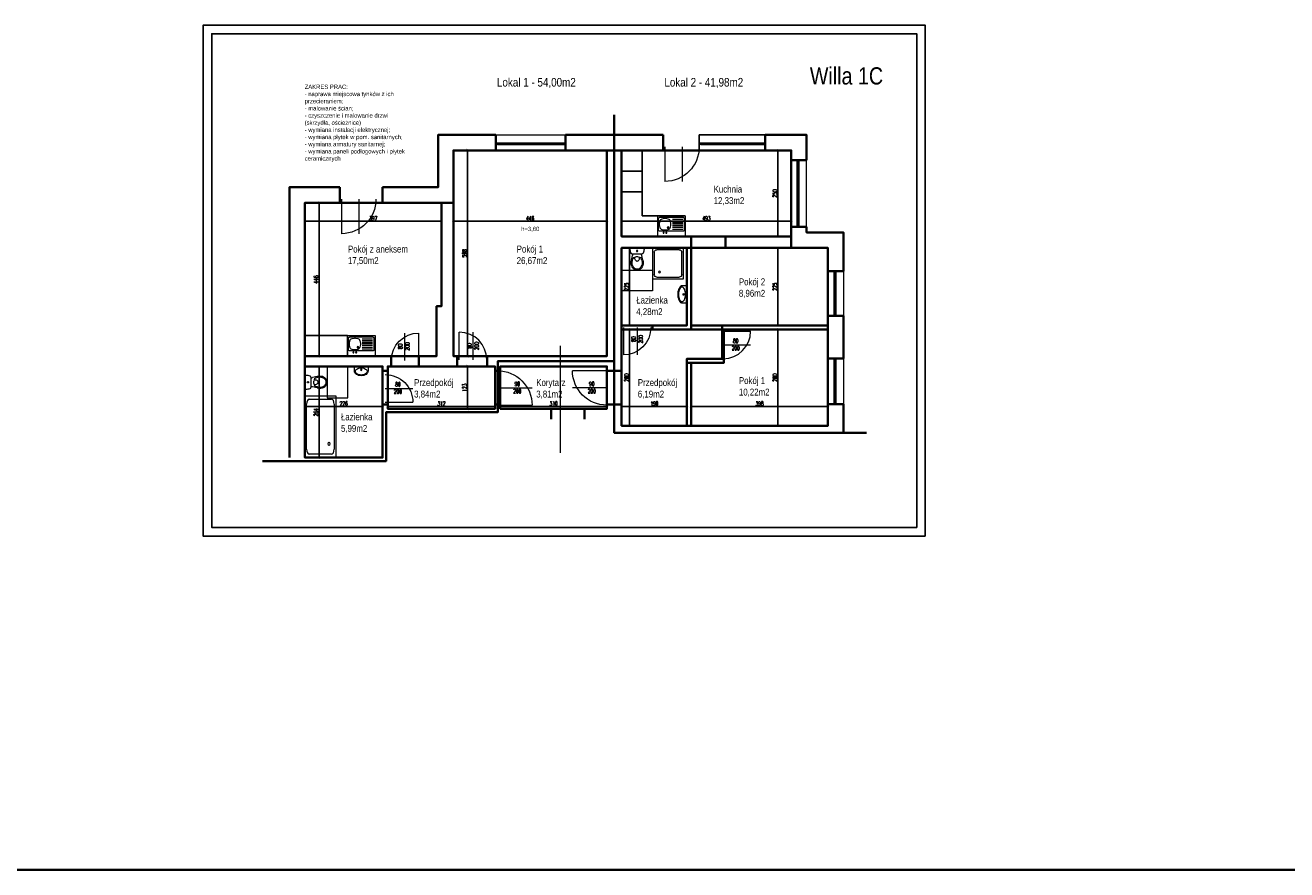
# Model space of a CAD drawing. Extents: x 33706 to 249013, y -74890 to 17912.
# Tile 9 of 175: x 58553 to 62221, y -15680 to -13225. Entities that reach past the tile are written whole.
import ezdxf
from ezdxf.lldxf.tags import DXFTag

# ---------------------------------------------------------------- set-up
doc = ezdxf.new("R2010")
doc.units = 0
doc.header["$MEASUREMENT"] = 0
for name, color, linetype, lineweight in [('_konstrukcja', 96, 'Continuous', 20), ('_stolarka', 1, 'Continuous', 13), ('A-ARM', 1, 'Continuous', 15), ('RAMKA', 13, 'Continuous', 25), ('wymiar', 3, 'Continuous', 13), ('ściany', 1, 'Continuous', 30)]:
    doc.layers.add(name, color=color, linetype=linetype, lineweight=lineweight)
doc.styles.add('Arial narrow', font='ARIALN.TTF')
doc.styles.add('SIMPLEX', font='SIMPLEX.shx', dxfattribs={"width": 0.6})
doc.styles.get("Standard").update_dxf_attribs({"font": 'ARIALN.TTF'})
tags = doc.linetypes.add('HIDDEN', pattern=[0.375, 0.25, -0.125]).pattern_tags.tags
tags[6:7] = [DXFTag(74, 4), DXFTag(75, 0), DXFTag(340, '0'), DXFTag(46, 1.0), DXFTag(50, 0.0), DXFTag(44, 0.0), DXFTag(45, 0.0)]
tags[4:5] = [DXFTag(74, 4), DXFTag(75, 0), DXFTag(340, '0'), DXFTag(46, 1.0), DXFTag(50, 0.0), DXFTag(44, 0.0), DXFTag(45, 0.0)]
doc.dimstyles.new('1-50 cm', dxfattribs={"dimscale": 0.5, "dimtxt": 25, "dimasz": 10, "dimexe": 10, "dimexo": 25, "dimgap": 5, "dimtad": 1, "dimdec": 0, "dimdsep": 46, "dimtxsty": 'SIMPLEX', "dimblk": 'OBLIQUE', "dimcen": 0, "dimadec": 1, "dimazin": 0, "dimtfac": 0.028571, "dimtdec": 1, "dimtix": 1, "dimtmove": 1, "dimatfit": 2, "dimldrblk": 'DOT', "dimfxl": 30, "dimfxlon": 1, "dimtolj": 1, "dimlwe": -1, "dimarcsym": 0})

# ---------------------------------------------------------------- blocks, each defined once
blk = doc.blocks.new('_arm_brodzik prost 90')
at = {"layer": 'A-ARM', "color": 0}
for p, q in [((0, 90), (90, 90)), ((0, 0), (0, 90)), ((5, 12.5), (5, 77.5)), ((12.5, 85), (77.5, 85)), ((85, 77.5), (85, 12.5)), ((90, 90), (90, 0)), ((90, 0), (0, 0)), ((77.5, 5), (12.5, 5))]:
    blk.add_line(p, q, dxfattribs=at)
blk.add_circle((20, 20), 2.5, dxfattribs=at)
for centre, start, end in [((12.5, 77.5), 90, 180), ((77.5, 77.5), 0, 90), ((12.5, 12.5), 180, 270), ((77.5, 12.5), 270, 0)]:
    blk.add_arc(centre, 7.5, start, end, dxfattribs=at)
blk = doc.blocks.new('wc')
at = {"layer": 'A-ARM', "color": 0}
for p, q in [((17.1, 0), (-17.1, 0)), ((-16.7, 35.7), (-13.5, 21.9)), ((-15, 17.5), (15, 17.5)), ((-13.8, 36.4), (-13.2, 33.7)), ((3.4, 26), (-3.4, 26)), ((13.8, 36.4), (13.2, 33.7)), ((16.7, 35.7), (13.5, 21.9))]:
    blk.add_line(p, q, dxfattribs=at)
at = {"layer": 'A-ARM', "color": 0, "linetype": 'HIDDEN', "lineweight": 13, "ltscale": 50}
blk.add_lwpolyline([(45, 65), (45, 125), (-45, 125), (-45, 65)], close=True, dxfattribs=at)
at = {"layer": 'A-ARM', "color": 0}
for points in [[(17.5, 42.5, 0.072039), (16.3, 50.8, 0.083339), (12.9, 57.8, 0.106661), (7.1, 63.1, 0.132138), (0, 65, 0.132138), (-7.1, 63.1, 0.106661), (-12.9, 57.8, 0.083339), (-16.3, 50.8, 0.072039), (-17.5, 42.5, 0.05824), (-16.7, 35.7, 0.083339)], [(14.5, 42.5, 0.072039), (13.4, 50, 0.083339), (10.5, 56, 0.106661), (5.6, 60.5, 0.132138), (0, 62, 0.132138), (-5.6, 60.5, 0.106661), (-10.5, 56, 0.083339), (-13.4, 50, 0.072039), (-14.5, 42.5, 0.05824), (-13.8, 36.4, 0.05824)], [(6.8, 26.6, 0.047502), (6.3, 31.2, 0.067446), (4.8, 35.2, 0.105232), (2.3, 38.2, 0.168531), (0, 39, 0.168531), (-2.3, 38.2, 0.105232), (-4.8, 35.2, 0.067446), (-6.3, 31.2, 0.047502), (-6.8, 26.6, 0.053598)], [(13.8, 36.4, 0.05824), (14.5, 42.5, 0.05824)], [(16.7, 35.7, 0.05824), (17.5, 42.5, 0.072039)]]:
    blk.add_lwpolyline(points, format="xyb", dxfattribs=at)
at = {"layer": 'A-ARM', "color": 0, "linetype": 'HIDDEN', "lineweight": 13, "ltscale": 50}
for points in [[(-45, 0), (-45, 2.5)], [(-42.5, 0), (-45, 0)], [(45, 0), (42.5, 0)], [(45, 0), (45, 2.5)]]:
    blk.add_lwpolyline(points, dxfattribs=at)
at = {"layer": 'A-ARM', "color": 0}
blk.add_circle((0, 8.8), 1.96, dxfattribs=at)
for centre, radius, start, end in [((16.9, 2.7), 37, 159.6583, 179.4624), ((-17.1, 3), 3, 179.4624, 270), ((-15, 14.5), 3, 90, 159.6583), ((-33, 17.4), 20, 0.3283, 13.0047), ((-3.4, 36), 10, 193.0047, 270), ((3.4, 36), 10, 270, 346.9953), ((33, 17.4), 20, 166.9953, 179.6717), ((15, 14.5), 3, 20.3417, 90), ((17.1, 3), 3, 270, 0.5376), ((-16.9, 2.7), 37, 0.5376, 20.3417)]:
    blk.add_arc(centre, radius, start, end, dxfattribs=at)
blk = doc.blocks.new('_OBLIQUE')
at = {"color": 0, "linetype": 'ByBlock', "lineweight": -2}
for p, q in [((-0.5, -0.5), (0.5, 0.5)), ((0, 0), (0, 0))]:
    blk.add_line(p, q, dxfattribs=at)
blk = doc.blocks.new('*D10343')
at = {"layer": 'DEFPOINTS', "color": 0, "lineweight": 35, "ltscale": 50}
for p in [(59365.9, -13741.3), (59762.9, -13741.3), (59762.9, -13795.4)]:
    blk.add_point(p, dxfattribs=at)
at = {"layer": 'wymiar', "color": 0, "ltscale": 50}
for p, q in [((59365.9, -13780.4), (59365.9, -13800.4)), ((59762.9, -13780.4), (59762.9, -13800.4))]:
    blk.add_line(p, q, dxfattribs=at)
at = {"layer": 'wymiar', "color": 0, "lineweight": -2, "ltscale": 50}
blk.add_line((59365.9, -13795.4), (59762.9, -13795.4), dxfattribs=at)
at = {"layer": 'wymiar', "color": 0, "lineweight": -2, "ltscale": 50, "xscale": 5, "yscale": 5, "zscale": 5, "rotation": 180}
blk.add_blockref('_OBLIQUE', (59365.9, -13795.4), dxfattribs=at)
at = {"layer": 'wymiar', "color": 0, "lineweight": -2, "ltscale": 50, "xscale": 5, "yscale": 5, "zscale": 5}
blk.add_blockref('_OBLIQUE', (59762.9, -13795.4), dxfattribs=at)
at = {"layer": 'wymiar', "color": 0, "lineweight": 18, "ltscale": 50, "insert": (59564.4, -13786.6), "char_height": 12.5, "attachment_point": 5, "style": 'SIMPLEX'}
blk.add_mtext('\\A1;397', dxfattribs=at)
blk = doc.blocks.new('_Dot')
at = {"color": 0, "lineweight": -2}
blk.add_line((-0.5, 0), (-1, 0), dxfattribs=at)
at = {"color": 0, "const_width": 0.5}
blk.add_lwpolyline([(-0.25, 0, 1), (0.25, 0, 1)], format="xyb", close=True, dxfattribs=at)
blk = doc.blocks.new('*D10356')
at = {"layer": 'DEFPOINTS', "color": 0, "lineweight": 35, "ltscale": 50}
for p in [(59365.9, -14218.2), (59591.9, -14217.3), (59365.9, -14333.9)]:
    blk.add_point(p, dxfattribs=at)
at = {"layer": 'wymiar', "color": 0, "ltscale": 50}
for p, q in [((59365.9, -14318.9), (59365.9, -14338.9)), ((59591.9, -14318.9), (59591.9, -14338.9))]:
    blk.add_line(p, q, dxfattribs=at)
at = {"layer": 'wymiar', "color": 0, "lineweight": -2, "ltscale": 50}
blk.add_line((59591.9, -14333.9), (59365.9, -14333.9), dxfattribs=at)
at = {"layer": 'wymiar', "color": 0, "lineweight": -2, "ltscale": 50, "xscale": 5, "yscale": 5, "zscale": 5, "rotation": 180}
blk.add_blockref('_OBLIQUE', (59365.9, -14333.9), dxfattribs=at)
at = {"layer": 'wymiar', "color": 0, "lineweight": -2, "ltscale": 50, "xscale": 5, "yscale": 5, "zscale": 5}
blk.add_blockref('_OBLIQUE', (59591.9, -14333.9), dxfattribs=at)
at = {"layer": 'wymiar', "color": 0, "lineweight": 18, "ltscale": 50, "insert": (59478.9, -14325.1), "char_height": 12.5, "attachment_point": 5, "style": 'SIMPLEX'}
blk.add_mtext('\\A1;226', dxfattribs=at)
blk = doc.blocks.new('dr100_uniwersalne')
at = {"layer": '_stolarka', "color": 0, "linetype": 'ByBlock', "ltscale": 50}
blk.add_line((50, 0), (50, 100), dxfattribs=at)
blk.add_lwpolyline([(0, 0), (0, 100)], dxfattribs=at)
blk.add_arc((0, 0), 100, 0, 90, dxfattribs=at)
blk = doc.blocks.new('_arm_zlewozmywak 1-kom')
at = {"layer": 'A-ARM'}
for p, q in [((80, 60), (0, 60)), ((0, 60), (0, 0)), ((2.5, 41.5), (2.5, 7.5)), ((74.5, 44.5), (5.5, 44.5)), ((19.8, 41.7), (13, 40.5)), ((29.5, 40.5), (22.7, 41.7)), ((72.5, 39.5), (42.5, 39.5)), ((77.5, 41.5), (77.5, 7.5)), ((80, 0), (80, 60)), ((0, 0), (80, 0)), ((6.6, 34), (5.2, 25.8)), ((5.2, 23.2), (6.6, 15)), ((74.5, 4.5), (5.5, 4.5)), ((13, 8.5), (19.8, 7.3)), ((22.7, 7.3), (29.5, 8.5)), ((37.3, 25.8), (35.9, 34)), ((35.9, 15), (37.3, 23.2)), ((36.2, 32.6), (36.2, 32.6)), ((72.5, 34.5), (42.5, 34.5)), ((72.5, 29.5), (42.5, 29.5)), ((72.5, 24.5), (42.5, 24.5)), ((42.5, 19.5), (72.5, 19.5)), ((42.5, 14.5), (72.5, 14.5)), ((42.5, 9.5), (72.5, 9.5))]:
    blk.add_line(p, q, dxfattribs=at)
for centre, radius in [((17, 49), 1.5), ((25, 49), 1.5), ((30, 34.5), 2.5)]:
    blk.add_circle(centre, radius, dxfattribs=at)
for centre, radius, start, end in [((5.5, 41.5), 3, 90, 180), ((14.5, 32.6), 8, 100.3048, 170.5377), ((21.2, 33.9), 8, 79.6952, 100.3048), ((28, 32.6), 8, 9.4623, 79.6952), ((74.5, 41.5), 3, 0, 90), ((5.5, 7.5), 3, 180, 270), ((13.1, 24.5), 8, 170.5377, 189.4623), ((14.5, 16.4), 8, 189.4623, 259.6952), ((21.2, 15.1), 8, 259.6952, 280.3048), ((28, 16.4), 8, 280.3048, 350.5377), ((28.3, 31.2), 8, 9.4601, 9.4623), ((29.4, 24.5), 8, 350.5377, 9.4623), ((74.5, 7.5), 3, 270, 0)]:
    blk.add_arc(centre, radius, start, end, dxfattribs=at)
blk = doc.blocks.new('_arm_umywalka')
at = {"layer": 'A-ARM', "color": 0}
for p, q in [((-20, 13.5), (-20, 0)), ((-20, 0), (20, 0)), ((20, 0), (20, 13.5))]:
    blk.add_line(p, q, dxfattribs=at)
blk.add_lwpolyline([(20, 13.5, 0.138474), (18.6, 18.4, 0.107069), (14.1, 23, 0.080452), (8, 25.9, 0.068264), (0, 27, 0.068264), (-8, 25.9, 0.080452), (-14.1, 23, 0.107069), (-18.6, 18.4, 0.138474), (-20, 13.5, 0.138474)], format="xyb", dxfattribs=at)
blk.add_lwpolyline([(-17, 14.5, 0.138474), (-16.1, 11.2, 0.107069), (-12.5, 7.4, 0.080452), (-7.1, 5, 0.068264), (0, 4, 0.068264), (7.1, 5, 0.080452), (12.5, 7.4, 0.107069), (16.1, 11.2, 0.138474), (17, 14.5, 0.138474), (16.1, 17.8, 0.107069), (12.5, 21.6, 0.080452), (7.1, 24, 0.068264), (0, 25, 0.068264), (-7.1, 24, 0.080452), (-12.5, 21.6, 0.107069), (-16.1, 17.8, 0.138474)], format="xyb", close=True, dxfattribs=at)
blk.add_circle((0, 9.5), 2, dxfattribs=at)
blk = doc.blocks.new('*D10346')
at = {"layer": 'DEFPOINTS', "color": 0, "lineweight": 35, "ltscale": 50}
for p in [(59797.9, -13589.3), (60243.9, -13589.3), (59797.9, -13795.4)]:
    blk.add_point(p, dxfattribs=at)
at = {"layer": 'wymiar', "color": 0, "ltscale": 50}
for p, q in [((59797.9, -13780.4), (59797.9, -13800.4)), ((60243.9, -13780.4), (60243.9, -13800.4))]:
    blk.add_line(p, q, dxfattribs=at)
at = {"layer": 'wymiar', "color": 0, "lineweight": -2, "ltscale": 50}
blk.add_line((60243.9, -13795.4), (59797.9, -13795.4), dxfattribs=at)
at = {"layer": 'wymiar', "color": 0, "lineweight": -2, "ltscale": 50, "xscale": 5, "yscale": 5, "zscale": 5, "rotation": 180}
blk.add_blockref('_OBLIQUE', (59797.9, -13795.4), dxfattribs=at)
at = {"layer": 'wymiar', "color": 0, "lineweight": -2, "ltscale": 50, "xscale": 5, "yscale": 5, "zscale": 5}
blk.add_blockref('_OBLIQUE', (60243.9, -13795.4), dxfattribs=at)
at = {"layer": 'wymiar', "color": 0, "lineweight": 18, "ltscale": 50, "insert": (60020.9, -13786.6), "char_height": 12.5, "attachment_point": 5, "style": 'SIMPLEX'}
blk.add_mtext('\\A1;446', dxfattribs=at)
blk = doc.blocks.new('*D10347')
at = {"layer": 'DEFPOINTS', "color": 0, "lineweight": 35, "ltscale": 50}
for p in [(59797.9, -13589.3), (59797.9, -14187.3), (59838.7, -14187.3)]:
    blk.add_point(p, dxfattribs=at)
at = {"layer": 'wymiar', "color": 0, "ltscale": 50}
for p, q in [((59823.7, -13589.3), (59843.7, -13589.3)), ((59823.7, -14187.3), (59843.7, -14187.3))]:
    blk.add_line(p, q, dxfattribs=at)
at = {"layer": 'wymiar', "color": 0, "lineweight": -2, "ltscale": 50}
blk.add_line((59838.7, -13589.3), (59838.7, -14187.3), dxfattribs=at)
at = {"layer": 'wymiar', "color": 0, "lineweight": -2, "ltscale": 50, "xscale": 5, "yscale": 5, "zscale": 5}
for p, rotation in [((59838.7, -13589.3), 90), ((59838.7, -14187.3), 270)]:
    blk.add_blockref('_OBLIQUE', p, dxfattribs=dict(at, rotation=rotation))
at = {"layer": 'wymiar', "color": 0, "lineweight": 18, "ltscale": 50, "insert": (59830, -13888.3), "char_height": 12.5, "attachment_point": 5, "rotation": 90, "style": 'SIMPLEX'}
blk.add_mtext('\\A1;598', dxfattribs=at)
blk = doc.blocks.new('*D10348')
at = {"layer": 'DEFPOINTS', "color": 0, "lineweight": 35, "ltscale": 50}
for p in [(59918.9, -14217.3), (59838.7, -14340.3), (59918.9, -14340.3)]:
    blk.add_point(p, dxfattribs=at)
at = {"layer": 'wymiar', "color": 0, "ltscale": 50}
for p, q in [((59853.7, -14217.3), (59833.7, -14217.3)), ((59853.7, -14340.3), (59833.7, -14340.3))]:
    blk.add_line(p, q, dxfattribs=at)
at = {"layer": 'wymiar', "color": 0, "lineweight": -2, "ltscale": 50}
blk.add_line((59838.7, -14217.3), (59838.7, -14340.3), dxfattribs=at)
at = {"layer": 'wymiar', "color": 0, "lineweight": -2, "ltscale": 50, "xscale": 5, "yscale": 5, "zscale": 5}
for p, rotation in [((59838.7, -14217.3), 90), ((59838.7, -14340.3), 270)]:
    blk.add_blockref('_OBLIQUE', p, dxfattribs=dict(at, rotation=rotation))
at = {"layer": 'wymiar', "color": 0, "lineweight": 18, "ltscale": 50, "insert": (59830, -14278.8), "char_height": 12.5, "attachment_point": 5, "rotation": 90, "style": 'SIMPLEX'}
blk.add_mtext('\\A1;123', dxfattribs=at)
blk = doc.blocks.new('*D10349')
at = {"layer": 'DEFPOINTS', "color": 0, "lineweight": 35, "ltscale": 50}
for p in [(60779.9, -13589.3), (60741.3, -13839.3), (60779.9, -13839.3)]:
    blk.add_point(p, dxfattribs=at)
at = {"layer": 'wymiar', "color": 0, "ltscale": 50}
for p, q in [((60756.3, -13589.3), (60736.3, -13589.3)), ((60756.3, -13839.3), (60736.3, -13839.3))]:
    blk.add_line(p, q, dxfattribs=at)
at = {"layer": 'wymiar', "color": 0, "lineweight": -2, "ltscale": 50}
blk.add_line((60741.3, -13589.3), (60741.3, -13839.3), dxfattribs=at)
at = {"layer": 'wymiar', "color": 0, "lineweight": -2, "ltscale": 50, "xscale": 5, "yscale": 5, "zscale": 5}
for p, rotation in [((60741.3, -13589.3), 90), ((60741.3, -13839.3), 270)]:
    blk.add_blockref('_OBLIQUE', p, dxfattribs=dict(at, rotation=rotation))
at = {"layer": 'wymiar', "color": 0, "lineweight": 18, "ltscale": 50, "insert": (60732.6, -13714.3), "char_height": 12.5, "attachment_point": 5, "rotation": 90, "style": 'SIMPLEX'}
blk.add_mtext('\\A1;250', dxfattribs=at)
blk = doc.blocks.new('*D10350')
at = {"layer": 'DEFPOINTS', "color": 0, "lineweight": 35, "ltscale": 50}
for p in [(60886.9, -13872.8), (60741.3, -14097.8), (60886.9, -14097.8)]:
    blk.add_point(p, dxfattribs=at)
at = {"layer": 'wymiar', "color": 0, "ltscale": 50}
for p, q in [((60756.3, -13872.8), (60736.3, -13872.8)), ((60756.3, -14097.8), (60736.3, -14097.8))]:
    blk.add_line(p, q, dxfattribs=at)
at = {"layer": 'wymiar', "color": 0, "lineweight": -2, "ltscale": 50}
blk.add_line((60741.3, -13872.8), (60741.3, -14097.8), dxfattribs=at)
at = {"layer": 'wymiar', "color": 0, "lineweight": -2, "ltscale": 50, "xscale": 5, "yscale": 5, "zscale": 5}
for p, rotation in [((60741.3, -13872.8), 90), ((60741.3, -14097.8), 270)]:
    blk.add_blockref('_OBLIQUE', p, dxfattribs=dict(at, rotation=rotation))
at = {"layer": 'wymiar', "color": 0, "lineweight": 18, "ltscale": 50, "insert": (60732.6, -13985.3), "char_height": 12.5, "attachment_point": 5, "rotation": 90, "style": 'SIMPLEX'}
blk.add_mtext('\\A1;225', dxfattribs=at)
blk = doc.blocks.new('*D10351')
at = {"layer": 'DEFPOINTS', "color": 0, "lineweight": 35, "ltscale": 50}
for p in [(60886.9, -14109.8), (60741.3, -14389.8), (60886.9, -14389.8)]:
    blk.add_point(p, dxfattribs=at)
at = {"layer": 'wymiar', "color": 0, "ltscale": 50}
for p, q in [((60756.3, -14109.8), (60736.3, -14109.8)), ((60756.3, -14389.8), (60736.3, -14389.8))]:
    blk.add_line(p, q, dxfattribs=at)
at = {"layer": 'wymiar', "color": 0, "lineweight": -2, "ltscale": 50}
blk.add_line((60741.3, -14109.8), (60741.3, -14389.8), dxfattribs=at)
at = {"layer": 'wymiar', "color": 0, "lineweight": -2, "ltscale": 50, "xscale": 5, "yscale": 5, "zscale": 5}
for p, rotation in [((60741.3, -14109.8), 90), ((60741.3, -14389.8), 270)]:
    blk.add_blockref('_OBLIQUE', p, dxfattribs=dict(at, rotation=rotation))
at = {"layer": 'wymiar', "color": 0, "lineweight": 18, "ltscale": 50, "insert": (60732.6, -14249.8), "char_height": 12.5, "attachment_point": 5, "rotation": 90, "style": 'SIMPLEX'}
blk.add_mtext('\\A1;280', dxfattribs=at)
blk = doc.blocks.new('*D10352')
at = {"layer": 'DEFPOINTS', "color": 0, "lineweight": 35, "ltscale": 50}
for p in [(60476.9, -14333.9), (60286.9, -14389.8), (60476.9, -14389.8)]:
    blk.add_point(p, dxfattribs=at)
at = {"layer": 'wymiar', "color": 0, "ltscale": 50}
for p, q in [((60286.9, -14348.9), (60286.9, -14328.9)), ((60476.9, -14348.9), (60476.9, -14328.9))]:
    blk.add_line(p, q, dxfattribs=at)
at = {"layer": 'wymiar', "color": 0, "lineweight": -2, "ltscale": 50}
blk.add_line((60286.9, -14333.9), (60476.9, -14333.9), dxfattribs=at)
at = {"layer": 'wymiar', "color": 0, "lineweight": -2, "ltscale": 50, "xscale": 5, "yscale": 5, "zscale": 5, "rotation": 180}
blk.add_blockref('_OBLIQUE', (60286.9, -14333.9), dxfattribs=at)
at = {"layer": 'wymiar', "color": 0, "lineweight": -2, "ltscale": 50, "xscale": 5, "yscale": 5, "zscale": 5}
blk.add_blockref('_OBLIQUE', (60476.9, -14333.9), dxfattribs=at)
at = {"layer": 'wymiar', "color": 0, "lineweight": 18, "ltscale": 50, "insert": (60381.9, -14325.1), "char_height": 12.5, "attachment_point": 5, "style": 'SIMPLEX'}
blk.add_mtext('\\A1;190', dxfattribs=at)
blk = doc.blocks.new('*D10353')
at = {"layer": 'DEFPOINTS', "color": 0, "lineweight": 35, "ltscale": 50}
for p in [(60488.9, -14333.9), (60488.9, -14389.8), (60886.9, -14389.8)]:
    blk.add_point(p, dxfattribs=at)
at = {"layer": 'wymiar', "color": 0, "ltscale": 50}
for p, q in [((60488.9, -14348.9), (60488.9, -14328.9)), ((60886.9, -14348.9), (60886.9, -14328.9))]:
    blk.add_line(p, q, dxfattribs=at)
at = {"layer": 'wymiar', "color": 0, "lineweight": -2, "ltscale": 50}
blk.add_line((60886.9, -14333.9), (60488.9, -14333.9), dxfattribs=at)
at = {"layer": 'wymiar', "color": 0, "lineweight": -2, "ltscale": 50, "xscale": 5, "yscale": 5, "zscale": 5, "rotation": 180}
blk.add_blockref('_OBLIQUE', (60488.9, -14333.9), dxfattribs=at)
at = {"layer": 'wymiar', "color": 0, "lineweight": -2, "ltscale": 50, "xscale": 5, "yscale": 5, "zscale": 5}
blk.add_blockref('_OBLIQUE', (60886.9, -14333.9), dxfattribs=at)
at = {"layer": 'wymiar', "color": 0, "lineweight": 18, "ltscale": 50, "insert": (60687.9, -14325.1), "char_height": 12.5, "attachment_point": 5, "style": 'SIMPLEX'}
blk.add_mtext('\\A1;398', dxfattribs=at)
blk = doc.blocks.new('*D10354')
at = {"layer": 'DEFPOINTS', "color": 0, "lineweight": 35, "ltscale": 50}
for p in [(59933.9, -14333.9), (59933.9, -14340.3), (60243.9, -14340.3)]:
    blk.add_point(p, dxfattribs=at)
at = {"layer": 'wymiar', "color": 0, "ltscale": 50}
for p, q in [((59933.9, -14333.9), (59933.9, -14328.9)), ((60243.9, -14333.9), (60243.9, -14328.9))]:
    blk.add_line(p, q, dxfattribs=at)
at = {"layer": 'wymiar', "color": 0, "lineweight": -2, "ltscale": 50}
blk.add_line((60243.9, -14333.9), (59933.9, -14333.9), dxfattribs=at)
at = {"layer": 'wymiar', "color": 0, "lineweight": -2, "ltscale": 50, "xscale": 5, "yscale": 5, "zscale": 5, "rotation": 180}
blk.add_blockref('_OBLIQUE', (59933.9, -14333.9), dxfattribs=at)
at = {"layer": 'wymiar', "color": 0, "lineweight": -2, "ltscale": 50, "xscale": 5, "yscale": 5, "zscale": 5}
blk.add_blockref('_OBLIQUE', (60243.9, -14333.9), dxfattribs=at)
at = {"layer": 'wymiar', "color": 0, "lineweight": 18, "ltscale": 50, "insert": (60088.9, -14325.1), "char_height": 12.5, "attachment_point": 5, "style": 'SIMPLEX'}
blk.add_mtext('\\A1;310', dxfattribs=at)
blk = doc.blocks.new('*D10355')
at = {"layer": 'DEFPOINTS', "color": 0, "lineweight": 35, "ltscale": 50}
for p in [(59606.9, -14340.3), (59918.9, -14333.9), (59918.9, -14340.3)]:
    blk.add_point(p, dxfattribs=at)
at = {"layer": 'wymiar', "color": 0, "ltscale": 50}
for p, q in [((59606.9, -14333.9), (59606.9, -14328.9)), ((59918.9, -14333.9), (59918.9, -14328.9))]:
    blk.add_line(p, q, dxfattribs=at)
at = {"layer": 'wymiar', "color": 0, "lineweight": -2, "ltscale": 50}
blk.add_line((59606.9, -14333.9), (59918.9, -14333.9), dxfattribs=at)
at = {"layer": 'wymiar', "color": 0, "lineweight": -2, "ltscale": 50, "xscale": 5, "yscale": 5, "zscale": 5, "rotation": 180}
blk.add_blockref('_OBLIQUE', (59606.9, -14333.9), dxfattribs=at)
at = {"layer": 'wymiar', "color": 0, "lineweight": -2, "ltscale": 50, "xscale": 5, "yscale": 5, "zscale": 5}
blk.add_blockref('_OBLIQUE', (59918.9, -14333.9), dxfattribs=at)
at = {"layer": 'wymiar', "color": 0, "lineweight": 18, "ltscale": 50, "insert": (59762.9, -14325.1), "char_height": 12.5, "attachment_point": 5, "style": 'SIMPLEX'}
blk.add_mtext('\\A1;312', dxfattribs=at)
blk = doc.blocks.new('*D10357')
at = {"layer": 'DEFPOINTS', "color": 0, "lineweight": 35, "ltscale": 50}
for p in [(60289.4, -13872.8), (60286.9, -14097.8), (60310, -14097.8)]:
    blk.add_point(p, dxfattribs=at)
at = {"layer": 'wymiar', "color": 0, "ltscale": 50}
for p, q in [((60301.9, -13872.8), (60315, -13872.8)), ((60299.4, -14097.8), (60315, -14097.8))]:
    blk.add_line(p, q, dxfattribs=at)
at = {"layer": 'wymiar', "color": 0, "lineweight": -2, "ltscale": 50}
blk.add_line((60310, -13872.8), (60310, -14097.8), dxfattribs=at)
at = {"layer": 'wymiar', "color": 0, "lineweight": -2, "ltscale": 50, "xscale": 5, "yscale": 5, "zscale": 5}
for p, rotation in [((60310, -13872.8), 90), ((60310, -14097.8), 270)]:
    blk.add_blockref('_OBLIQUE', p, dxfattribs=dict(at, rotation=rotation))
at = {"layer": 'wymiar', "color": 0, "lineweight": 18, "ltscale": 50, "insert": (60301.3, -13985.3), "char_height": 12.5, "attachment_point": 5, "rotation": 90, "style": 'SIMPLEX'}
blk.add_mtext('\\A1;225', dxfattribs=at)
blk = doc.blocks.new('*D10358')
at = {"layer": 'DEFPOINTS', "color": 0, "lineweight": 35, "ltscale": 50}
for p in [(60286.9, -14109.8), (60286.9, -14389.8), (60310, -14389.8)]:
    blk.add_point(p, dxfattribs=at)
at = {"layer": 'wymiar', "color": 0, "ltscale": 50}
for p, q in [((60299.4, -14109.8), (60315, -14109.8)), ((60299.4, -14389.8), (60315, -14389.8))]:
    blk.add_line(p, q, dxfattribs=at)
at = {"layer": 'wymiar', "color": 0, "lineweight": -2, "ltscale": 50}
blk.add_line((60310, -14109.8), (60310, -14389.8), dxfattribs=at)
at = {"layer": 'wymiar', "color": 0, "lineweight": -2, "ltscale": 50, "xscale": 5, "yscale": 5, "zscale": 5}
for p, rotation in [((60310, -14109.8), 90), ((60310, -14389.8), 270)]:
    blk.add_blockref('_OBLIQUE', p, dxfattribs=dict(at, rotation=rotation))
at = {"layer": 'wymiar', "color": 0, "lineweight": 18, "ltscale": 50, "insert": (60301.3, -14249.8), "char_height": 12.5, "attachment_point": 5, "rotation": 90, "style": 'SIMPLEX'}
blk.add_mtext('\\A1;280', dxfattribs=at)
blk = doc.blocks.new('*D10359')
at = {"layer": 'DEFPOINTS', "color": 0, "lineweight": 35, "ltscale": 50}
for p in [(60286.9, -13795.4), (60286.9, -13839.3), (60779.9, -13839.3)]:
    blk.add_point(p, dxfattribs=at)
at = {"layer": 'wymiar', "color": 0, "ltscale": 50}
for p, q in [((60286.9, -13810.4), (60286.9, -13790.4)), ((60779.9, -13810.4), (60779.9, -13790.4))]:
    blk.add_line(p, q, dxfattribs=at)
at = {"layer": 'wymiar', "color": 0, "lineweight": -2, "ltscale": 50}
blk.add_line((60779.9, -13795.4), (60286.9, -13795.4), dxfattribs=at)
at = {"layer": 'wymiar', "color": 0, "lineweight": -2, "ltscale": 50, "xscale": 5, "yscale": 5, "zscale": 5, "rotation": 180}
blk.add_blockref('_OBLIQUE', (60286.9, -13795.4), dxfattribs=at)
at = {"layer": 'wymiar', "color": 0, "lineweight": -2, "ltscale": 50, "xscale": 5, "yscale": 5, "zscale": 5}
blk.add_blockref('_OBLIQUE', (60779.9, -13795.4), dxfattribs=at)
at = {"layer": 'wymiar', "color": 0, "lineweight": 18, "ltscale": 50, "insert": (60533.4, -13786.6), "char_height": 12.5, "attachment_point": 5, "style": 'SIMPLEX'}
blk.add_mtext('\\A1;493', dxfattribs=at)
blk = doc.blocks.new('*D10344')
at = {"layer": 'DEFPOINTS', "color": 0, "lineweight": 35, "ltscale": 50}
for p in [(59365.9, -13741.3), (59365.9, -14187.3), (59407.1, -14187.3)]:
    blk.add_point(p, dxfattribs=at)
at = {"layer": 'wymiar', "color": 0, "ltscale": 50}
for p, q in [((59392.1, -13741.3), (59412.1, -13741.3)), ((59392.1, -14187.3), (59412.1, -14187.3))]:
    blk.add_line(p, q, dxfattribs=at)
at = {"layer": 'wymiar', "color": 0, "lineweight": -2, "ltscale": 50}
blk.add_line((59407.1, -13741.3), (59407.1, -14187.3), dxfattribs=at)
at = {"layer": 'wymiar', "color": 0, "lineweight": -2, "ltscale": 50, "xscale": 5, "yscale": 5, "zscale": 5}
for p, rotation in [((59407.1, -13741.3), 90), ((59407.1, -14187.3), 270)]:
    blk.add_blockref('_OBLIQUE', p, dxfattribs=dict(at, rotation=rotation))
at = {"layer": 'wymiar', "color": 0, "lineweight": 18, "ltscale": 50, "insert": (59398.3, -13964.3), "char_height": 12.5, "attachment_point": 5, "rotation": 90, "style": 'SIMPLEX'}
blk.add_mtext('\\A1;446', dxfattribs=at)
blk = doc.blocks.new('*D10345')
at = {"layer": 'DEFPOINTS', "color": 0, "lineweight": 35, "ltscale": 50}
for p in [(59368.4, -14218.2), (59365.9, -14482.3), (59407.1, -14482.3)]:
    blk.add_point(p, dxfattribs=at)
at = {"layer": 'wymiar', "color": 0, "ltscale": 50}
for p, q in [((59392.1, -14218.2), (59412.1, -14218.2)), ((59392.1, -14482.3), (59412.1, -14482.3))]:
    blk.add_line(p, q, dxfattribs=at)
at = {"layer": 'wymiar', "color": 0, "lineweight": -2, "ltscale": 50}
blk.add_line((59407.1, -14218.2), (59407.1, -14482.3), dxfattribs=at)
at = {"layer": 'wymiar', "color": 0, "lineweight": -2, "ltscale": 50, "xscale": 5, "yscale": 5, "zscale": 5}
for p, rotation in [((59407.1, -14218.2), 90), ((59407.1, -14482.3), 270)]:
    blk.add_blockref('_OBLIQUE', p, dxfattribs=dict(at, rotation=rotation))
at = {"layer": 'wymiar', "color": 0, "lineweight": 18, "ltscale": 50, "insert": (59398.3, -14350.2), "char_height": 12.5, "attachment_point": 5, "rotation": 90, "style": 'SIMPLEX'}
blk.add_mtext('\\A1;264', dxfattribs=at)

msp = doc.modelspace()

# ---------------------------------------------------------------- linework, layer by layer
at = {"layer": '_konstrukcja', "lineweight": 35, "ltscale": 50}
for p, q in [((59920.9, -13589.3), (59920.9, -13544.3)), ((60123.9, -13589.3), (60123.9, -13544.3)), ((60407.9, -13589.3), (60407.9, -13544.3)), ((60703.9, -13589.3), (60703.9, -13544.3)), ((60779.9, -13617.3), (60824.9, -13617.3)), ((59365.9, -14187.3), (59365.9, -13741.3)), ((60779.9, -13811.3), (60824.9, -13811.3)), ((60886.9, -13939.8), (60931.9, -13939.8)), ((60886.9, -14069.8), (60931.9, -14069.8)), ((59616.9, -14187.3), (59365.9, -14187.3)), ((59616.9, -14187.3), (59616.9, -14217.3)), ((59748.9, -14187.3), (59696.9, -14187.3)), ((59696.9, -14187.3), (59696.9, -14217.3)), ((59808.9, -14217.3), (59808.9, -14187.3)), ((59895.9, -14217.3), (59895.9, -14187.3)), ((60886.9, -14193.8), (60931.9, -14193.8)), ((59591.9, -14229.8), (59606.9, -14229.8)), ((59918.9, -14229.8), (59933.9, -14229.8)), ((60243.9, -14229.8), (60286.9, -14229.8)), ((59591.9, -14327.8), (59606.9, -14327.8)), ((59918.9, -14327.8), (59933.9, -14327.8)), ((60081.9, -14340.3), (60081.9, -14370.3)), ((60178.9, -14340.3), (60178.9, -14370.3)), ((60243.9, -14327.8), (60286.9, -14327.8)), ((60886.9, -14326.8), (60931.9, -14326.8))]:
    msp.add_line(p, q, dxfattribs=at)
at = {"layer": '_konstrukcja', "color": 2, "lineweight": 35, "ltscale": 50}
msp.add_line((41271.3, -15680.4), (64324.8, -15680.4), dxfattribs=at)
at = {"layer": '_konstrukcja', "lineweight": 20, "ltscale": 50}
msp.add_lwpolyline([(60123.9, -13589.3), (59920.9, -13589.3), (59920.9, -13544.3), (60123.9, -13544.3)], close=True, dxfattribs=at)
at = {"layer": '_konstrukcja', "lineweight": 35, "ltscale": 50}
for points in [[(60123.9, -13544.3), (60407.9, -13544.3)], [(60703.9, -13544.3), (60824.9, -13544.3), (60824.9, -13617.3)], [(59920.9, -13589.3), (59797.9, -13589.3), (59797.9, -14187.3), (59808.9, -14187.3)], [(60243.9, -13667.3), (60243.9, -13589.3), (60123.9, -13589.3)], [(60123.9, -13589.3), (60407.9, -13589.3)], [(60407.9, -13589.3), (60286.9, -13589.3), (60286.9, -13667.3)], [(60703.9, -13589.3), (60779.9, -13589.3), (60779.9, -13617.3)], [(60779.9, -13617.3), (60779.9, -13589.3), (60703.9, -13589.3)], [(60243.9, -13946.3), (60243.9, -13667.3)], [(60286.9, -13667.3), (60286.9, -13839.3), (60488.9, -13839.3)], [(59365.9, -14482.3), (59365.9, -13741.3), (59467.9, -13741.3)], [(59467.9, -13741.3), (59365.9, -13741.3), (59365.9, -13741.3)], [(59748.9, -14187.3), (59748.9, -14042.3), (59762.9, -14042.3), (59762.9, -13741.3), (59591.9, -13741.3)], [(60588.9, -13839.3), (60779.9, -13839.3), (60779.9, -13811.3)], [(60779.9, -13811.3), (60779.9, -13872.8), (60886.9, -13872.8), (60886.9, -13939.8)], [(60824.9, -13811.3), (60824.9, -13827.8), (60931.9, -13827.8), (60931.9, -13939.8)], [(60488.9, -13839.3), (60488.9, -13872.8), (60488.9, -13872.8)], [(60588.9, -13872.8), (60588.9, -13872.8), (60588.9, -13839.3)], [(60286.9, -13946.3), (60286.9, -13872.8), (60488.9, -13872.8)], [(60476.9, -14097.8), (60376.9, -14097.8), (60376.9, -14109.8), (60476.9, -14109.8), (60476.9, -14109.8), (60488.9, -14109.8), (60488.9, -13872.8), (60488.9, -13872.8)], [(60476.9, -14097.8), (60476.9, -13872.8)], [(60588.9, -13872.8), (60886.9, -13872.8), (60886.9, -13939.8)], [(60075.9, -14187.3), (60243.9, -14187.3), (60243.9, -13946.3)], [(60286.9, -14229.8), (60286.9, -13946.3)], [(60886.9, -14069.8), (60886.9, -14193.8)], [(60886.9, -14069.8), (60886.9, -14193.8)], [(60931.9, -14069.8), (60931.9, -14193.8)], [(59696.9, -14187.3), (59748.9, -14187.3)], [(59895.9, -14187.3), (60075.9, -14187.3)], [(59591.9, -14229.8), (59591.9, -14217.3), (59365.9, -14217.3), (59365.9, -14482.3), (59591.9, -14482.3), (59591.9, -14327.8)], [(59606.9, -14229.8), (59606.9, -14217.3), (59616.9, -14217.3)], [(59696.9, -14217.3), (59808.9, -14217.3)], [(59895.9, -14217.3), (59918.9, -14217.3), (59918.9, -14229.8)], [(60075.9, -14217.3), (59933.9, -14217.3), (59933.9, -14229.8)], [(60243.9, -14229.8), (60243.9, -14217.3), (60075.9, -14217.3)], [(59918.9, -14327.8), (59918.9, -14340.3), (59606.9, -14340.3), (59606.9, -14327.8)], [(59933.9, -14327.8), (59933.9, -14340.3), (60081.9, -14340.3)], [(60178.9, -14340.3), (60243.9, -14340.3), (60243.9, -14327.8)], [(60886.9, -14326.8), (60886.9, -14389.8), (60286.9, -14389.8), (60286.9, -14327.8)], [(60886.9, -14326.8), (60886.9, -14389.8)], [(60931.9, -14326.8), (60931.9, -14409.8)]]:
    msp.add_lwpolyline(points, dxfattribs=at)
at = {"layer": '_konstrukcja', "lineweight": 18, "ltscale": 50}
for points in [[(60512.4, -13589.3), (60703.9, -13589.3), (60703.9, -13544.3), (60512.4, -13544.3)], [(60779.9, -13811.3), (60824.9, -13811.3), (60824.9, -13617.3), (60779.9, -13617.3)], [(60886.9, -13939.8), (60931.9, -13939.8), (60931.9, -14069.8), (60886.9, -14069.8)], [(60886.9, -14193.8), (60931.9, -14193.8), (60931.9, -14326.8), (60886.9, -14326.8)]]:
    msp.add_lwpolyline(points, close=True, dxfattribs=at)
msp.add_lwpolyline([(60703.9, -13589.3), (60512.4, -13589.3), (60512.4, -13544.3), (60703.9, -13544.3)], dxfattribs=at)
at = {"layer": '_konstrukcja', "lineweight": 35, "ltscale": 50}
for points in [[(60578.9, -14109.8), (60578.9, -14097.8), (60886.9, -14097.8), (60886.9, -14109.8)], [(60583.9, -14194.8), (60476.9, -14194.8), (60476.9, -14206.8), (60583.9, -14206.8)], [(60476.9, -14206.8), (60488.9, -14206.8), (60488.9, -14389.8), (60476.9, -14389.8)]]:
    msp.add_lwpolyline(points, close=True, dxfattribs=at)
at = {"layer": '_konstrukcja', "color": 5, "linetype": 'HIDDEN', "lineweight": 35, "ltscale": 200}
msp.add_lwpolyline([(60265.4, -14202.3), (60265.4, -14350.3), (60265.4, -14409.8), (60999, -14409.8)], dxfattribs=at)
at = {"layer": '_stolarka', "lineweight": 18}
for points in [[(59920.9, -13566.8), (60123.9, -13566.8), (60123.9, -13571.8), (59920.9, -13571.8), (59920.9, -13566.8), (59925.9, -13566.8), (59925.9, -13571.8), (60123.9, -13571.8), (60118.9, -13571.8), (60118.9, -13566.8), (60118.9, -13569.3), (59925.9, -13569.3)], [(60512.4, -13566.8), (60703.9, -13566.8), (60703.9, -13571.8), (60512.4, -13571.8), (60512.4, -13566.8), (60517.4, -13566.8), (60517.4, -13571.8), (60703.9, -13571.8), (60698.9, -13571.8), (60698.9, -13566.8), (60698.9, -13569.3), (60517.4, -13569.3)], [(60802.4, -13617.3), (60802.4, -13811.3), (60797.4, -13811.3), (60797.4, -13617.3), (60802.4, -13617.3), (60802.4, -13622.3), (60797.4, -13622.3), (60797.4, -13811.3), (60797.4, -13806.3), (60802.4, -13806.3), (60799.9, -13806.3), (60799.9, -13622.3)], [(60909.4, -13939.8), (60909.4, -14069.8), (60904.4, -14069.8), (60904.4, -13939.8), (60909.4, -13939.8), (60909.4, -13944.8), (60904.4, -13944.8), (60904.4, -14069.8), (60904.4, -14064.8), (60909.4, -14064.8), (60906.9, -14064.8), (60906.9, -13944.8)], [(60909.4, -14193.8), (60909.4, -14326.8), (60904.4, -14326.8), (60904.4, -14193.8), (60909.4, -14193.8), (60909.4, -14198.8), (60904.4, -14198.8), (60904.4, -14326.8), (60904.4, -14321.8), (60909.4, -14321.8), (60906.9, -14321.8), (60906.9, -14198.8)]]:
    msp.add_lwpolyline(points, dxfattribs=at)
at = {"layer": 'A-ARM', "lineweight": 25, "ltscale": 50}
for points in [[(60286.9, -13589.3), (60286.9, -13839.3), (60488.9, -13839.3)], [(60346.9, -13589.3), (60346.9, -13779.3), (60471.9, -13779.3)]]:
    msp.add_lwpolyline(points, dxfattribs=at)
for points in [[(60286.9, -13649.3), (60346.9, -13649.3), (60346.9, -13589.3), (60286.9, -13589.3)], [(60286.9, -13709.3), (60346.9, -13709.3), (60346.9, -13649.3), (60286.9, -13649.3)], [(59489.9, -14187.3), (59489.9, -14127.3), (59365.9, -14127.3), (59365.9, -14187.3)]]:
    msp.add_lwpolyline(points, close=True, dxfattribs=at)
at = {"layer": 'DEFPOINTS', "lineweight": 35, "ltscale": 50}
for points in [[(59797.9, -13589.3), (60243.9, -13589.3), (60243.9, -14187.3), (59797.9, -14187.3)], [(60286.9, -13839.3), (60779.9, -13839.3), (60779.9, -13589.3), (60286.9, -13589.3)], [(59365.9, -13741.3), (59762.9, -13741.3), (59762.9, -14042.3), (59748.9, -14042.3), (59748.9, -14187.3), (59365.9, -14187.3)], [(60286.9, -13872.8), (60476.9, -13872.8), (60476.9, -14097.8), (60286.9, -14097.8)], [(60886.9, -14097.8), (60488.9, -14097.8), (60488.9, -13872.8), (60886.9, -13872.8)], [(60286.9, -14389.8), (60476.9, -14389.8), (60476.9, -14194.8), (60578.9, -14194.8), (60578.9, -14109.8), (60286.9, -14109.8)], [(60488.9, -14389.8), (60488.9, -14206.8), (60583.9, -14206.8), (60583.9, -14109.8), (60886.9, -14109.8), (60886.9, -14389.8)], [(59591.9, -14217.3), (59365.9, -14217.3), (59365.9, -14482.3), (59591.9, -14482.3)], [(59606.9, -14340.3), (59918.9, -14340.3), (59918.9, -14217.3), (59606.9, -14217.3)], [(59933.9, -14217.3), (60243.9, -14217.3), (60243.9, -14340.3), (59933.9, -14340.3)]]:
    msp.add_lwpolyline(points, close=True, dxfattribs=at)
at = {"layer": 'RAMKA', "lineweight": 25, "ltscale": 50}
msp.add_lwpolyline([(61169.8, -14710.3), (61169.8, -13225.3), (59069.8, -13225.3), (59069.8, -14710.3)], close=True, dxfattribs=at)
at = {"layer": 'ściany', "lineweight": 18, "ltscale": 50}
msp.add_lwpolyline([(60108.6, -14157.3), (60108.6, -14468.4)], dxfattribs=at)

# ---------------------------------------------------------------- block references
at = {"layer": '_stolarka', "lineweight": 35, "xscale": -1}
for p, rotation in [((60412.4, -13579.3), 180.0000000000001), ((59472.4, -13731.3), 180.0000000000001), ((59926.4, -14329.8), 270.0000000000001), ((60243.9, -14229.8), 89.99999999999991)]:
    msp.add_blockref('dr100_uniwersalne', p, dxfattribs=dict(at, rotation=rotation))
at = {"layer": '_stolarka', "lineweight": 35, "yscale": 0.8}
for p, xscale in [((59696.9, -14200.2), -0.8), ((59814.8, -14197.7), 0.8)]:
    msp.add_blockref('dr100_uniwersalne', p, dxfattribs=dict(at, xscale=xscale))
at = {"layer": '_stolarka', "lineweight": 35, "yscale": 0.8, "zscale": 0.8}
for p, xscale, rotation in [((60291.9, -14103.8), -0.8, 180.0000000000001), ((60582, -14114.8), 0.8, 269.9999999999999)]:
    msp.add_blockref('dr100_uniwersalne', p, dxfattribs=dict(at, xscale=xscale, rotation=rotation))
at = {"layer": '_stolarka', "lineweight": 35, "xscale": -0.8, "yscale": 0.8, "rotation": 270.0000000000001}
msp.add_blockref('dr100_uniwersalne', (59599.7, -14320.9), dxfattribs=at)
at = {"layer": 'A-ARM'}
for name, p, xscale, rotation in [('_arm_zlewozmywak 1-kom', (60391.9, -13779.3), -1, 179.9999999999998), ('wc', (60331.9, -13872.8), -1, 180), ('_arm_brodzik prost 90', (60376.9, -13962.8), -1, 270), ('_arm_umywalka', (60476.9, -14007.8), 1.25, 90.00000000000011), ('_arm_zlewozmywak 1-kom', (59489.9, -14127.3), -1, 179.9999999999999), ('_arm_umywalka', (59529.7, -14217.3), -1, 179.9999999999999), ('_arm_brodzik prost 90', (59455.9, -14482.3), 2, 89.99999999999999)]:
    msp.add_blockref(name, p, dxfattribs=dict(at, xscale=xscale, rotation=rotation))
at = {"layer": 'A-ARM', "rotation": 270}
msp.add_blockref('wc', (59365.9, -14263.2), dxfattribs=at)

# ---------------------------------------------------------------- texts
at = {"layer": '_stolarka', "lineweight": 25, "ltscale": 50, "char_height": 12.5, "attachment_point": 5, "rotation": 90, "style": 'SIMPLEX'}
for insert in [(59653.6, -14159), (59854.8, -14157.7), (60331.9, -14138)]:
    msp.add_mtext('{\\A1;80\\P200}', dxfattribs=dict(at, insert=insert))
at = {"layer": '_stolarka', "lineweight": 25, "ltscale": 50, "char_height": 12.5, "attachment_point": 5, "style": 'SIMPLEX'}
for s, insert in [('{\\A1;80\\P200}', (60618.7, -14153.5)), ('{\\A1;80\\P200}', (59636.4, -14279.6)), ('{\\A1;90\\P200}', (59983.5, -14278.5)), ('{\\A1;90\\P200}', (60200.1, -14278.5))]:
    msp.add_mtext(s, dxfattribs=dict(at, insert=insert))
at = {"layer": 'A-ARM', "lineweight": 25, "ltscale": 50, "style": 'Arial narrow'}
msp.add_text('Willa 1C', height=50, dxfattribs=at).set_placement((60834.1, -13397.6))
at = {"layer": 'A-ARM', "lineweight": 25, "ltscale": 50, "attachment_point": 1, "style": 'Arial narrow'}
for s, insert, char_height, width in [('Lokal 1 - 54,00m2', (59924.3, -13378.6), 25, 246.734), ('Lokal 2 - 41,98m2', (60411.1, -13378.6), 25, 246.734), ('Kuchnia\\P12,33m2', (60554.5, -13691.8), 20, 184.332), ('Pokój z aneksem\\P17,50m2', (59491, -13866.1), 20, 184.332), ('Pokój 1\\P26,67m2', (59981.7, -13866.1), 20, 184.332), ('Pokój 2\\P8,96m2', (60627.8, -13961.3), 20, 184.332), ('Łazienka\\P4,28m2', (60329.4, -14014.5), 20, 184.332), ('Przedpokój\\P3,84m2', (59683.4, -14254.2), 20, 184.332), ('Korytarz\\P3,81m2', (60038.6, -14254.2), 20, 184.332), ('Przedpokój\\P6,19m2', (60333.9, -14254.2), 20, 184.332), ('Pokój 1\\P10,22m2', (60627.8, -14248.4), 20, 184.332), ('Łazienka\\P5,99m2', (59470.7, -14354), 20, 184.332)]:
    msp.add_mtext(s, dxfattribs=dict(at, insert=insert, char_height=char_height, width=width))

# ---------------------------------------------------------------- dimensions: what is measured, and where the dimension line sits
at = {"layer": 'wymiar', "lineweight": 18, "ltscale": 50}
for base, p1, p2, picture, middle in [((59838.7, -14187.3), (59797.9, -13589.3), (59797.9, -14187.3), '*D10347', (59830, -13888.3)), ((60741.3, -13839.3), (60779.9, -13589.3), (60779.9, -13839.3), '*D10349', (60732.6, -13714.3)), ((59407.1, -14187.3), (59365.9, -13741.3), (59365.9, -14187.3), '*D10344', (59398.3, -13964.3)), ((60310, -14097.8), (60289.4, -13872.8), (60286.9, -14097.8), '*D10357', (60301.3, -13985.3)), ((60741.3, -14097.8), (60886.9, -13872.8), (60886.9, -14097.8), '*D10350', (60732.6, -13985.3)), ((60310, -14389.8), (60286.9, -14109.8), (60286.9, -14389.8), '*D10358', (60301.3, -14249.8)), ((60741.3, -14389.8), (60886.9, -14109.8), (60886.9, -14389.8), '*D10351', (60732.6, -14249.8)), ((59407.1, -14482.3), (59368.4, -14218.2), (59365.9, -14482.3), '*D10345', (59398.3, -14350.2)), ((59838.7, -14340.3), (59918.9, -14217.3), (59918.9, -14340.3), '*D10348', (59830, -14278.8))]:
    dim = msp.add_linear_dim(base=base, p1=p1, p2=p2, angle=90, dimstyle='1-50 cm', dxfattribs=at)
    dim.commit()
    dim.dimension.update_dxf_attribs({"geometry": picture, "text_midpoint": middle})
for base, p1, p2, picture, middle in [((59762.9, -13795.4), (59365.9, -13741.3), (59762.9, -13741.3), '*D10343', (59564.4, -13786.6)), ((60286.9, -13795.4), (60779.9, -13839.3), (60286.9, -13839.3), '*D10359', (60533.4, -13786.6)), ((59365.9, -14333.9), (59591.9, -14217.3), (59365.9, -14218.2), '*D10356', (59478.9, -14325.1)), ((59918.9, -14333.9), (59606.9, -14340.3), (59918.9, -14340.3), '*D10355', (59762.9, -14325.1)), ((59933.9, -14333.9), (60243.9, -14340.3), (59933.9, -14340.3), '*D10354', (60088.9, -14325.1)), ((60476.9, -14333.9), (60286.9, -14389.8), (60476.9, -14389.8), '*D10352', (60381.9, -14325.1)), ((60488.9, -14333.9), (60886.9, -14389.8), (60488.9, -14389.8), '*D10353', (60687.9, -14325.1))]:
    dim = msp.add_linear_dim(base=base, p1=p1, p2=p2, dimstyle='1-50 cm', dxfattribs=at)
    dim.commit()
    dim.dimension.update_dxf_attribs({"geometry": picture, "text_midpoint": middle})

# ---------------------------------------------------------------- next in the draw order: texts
at = {"layer": 'A-ARM', "lineweight": 25, "ltscale": 50, "insert": (59365.2, -13398.1), "char_height": 12.5, "width": 250, "attachment_point": 1, "bg_fill": 2}
msp.add_mtext('\\pxql;ZAKRES PRAC:\\P- naprawa miejscowa tynków z ich przecieraniem;\\P- malowanie ścian;\\P- czyszczenie i malowanie drzwi (skrzydła, ościeżnice)\\P- wymiana instalacji elektrycznej;\\P- wymiana płytek w pom. sanitarnych;\\P- wymiana armatury sanitarnej;\\P- wy{miana paneli podłogowych i płytek ceramicznych}', dxfattribs=at)

# ---------------------------------------------------------------- next in the draw order: linework, layer by layer
at = {"layer": '_konstrukcja', "lineweight": 35, "ltscale": 50}
for p, q in [((59467.9, -13741.3), (59467.9, -13696.3)), ((59591.9, -13741.3), (59591.9, -13696.3))]:
    msp.add_line(p, q, dxfattribs=at)
at = {"layer": '_konstrukcja', "color": 5, "linetype": 'HIDDEN', "lineweight": 35, "ltscale": 200}
msp.add_lwpolyline([(59242.7, -14492.3), (59601.9, -14492.3), (59601.9, -14350.3), (59926.4, -14350.3), (59926.4, -14202.3), (60265.4, -14202.3), (60265.4, -13485.6)], dxfattribs=at)
at = {"layer": '_konstrukcja', "lineweight": 35, "ltscale": 50}
for points in [[(59591.9, -13696.3), (59752.9, -13696.3), (59752.9, -13544.3), (59920.9, -13544.3)], [(59591.9, -13741.3), (59797.9, -13741.3), (59797.9, -13589.3), (59920.9, -13589.3)], [(59320.9, -14482.3), (59320.9, -13696.3), (59467.9, -13696.3)]]:
    msp.add_lwpolyline(points, dxfattribs=at)
at = {"layer": 'RAMKA', "lineweight": 25, "ltscale": 50}
msp.add_lwpolyline([(61144.8, -14685.3), (61144.8, -13250.3), (59094.8, -13250.3), (59094.8, -14685.3)], close=True, dxfattribs=at)

# ---------------------------------------------------------------- next in the draw order: texts
at = {"layer": 'A-ARM', "lineweight": 25, "ltscale": 50, "insert": (59994.7, -13811.2), "char_height": 12.5, "attachment_point": 1, "bg_fill": 2}
msp.add_mtext('\\pxql;h=3,60', dxfattribs=at)

# ---------------------------------------------------------------- next in the draw order: dimensions: what is measured, and where the dimension line sits
at = {"layer": 'wymiar', "lineweight": 18, "ltscale": 50}
dim = msp.add_linear_dim(base=(59797.9, -13795.4), p1=(60243.9, -13589.3), p2=(59797.9, -13589.3), dimstyle='1-50 cm', dxfattribs=at)
dim.commit()
dim.dimension.update_dxf_attribs({"geometry": '*D10346', "text_midpoint": (60020.9, -13786.6)})

doc.saveas('drawing.dxf')
